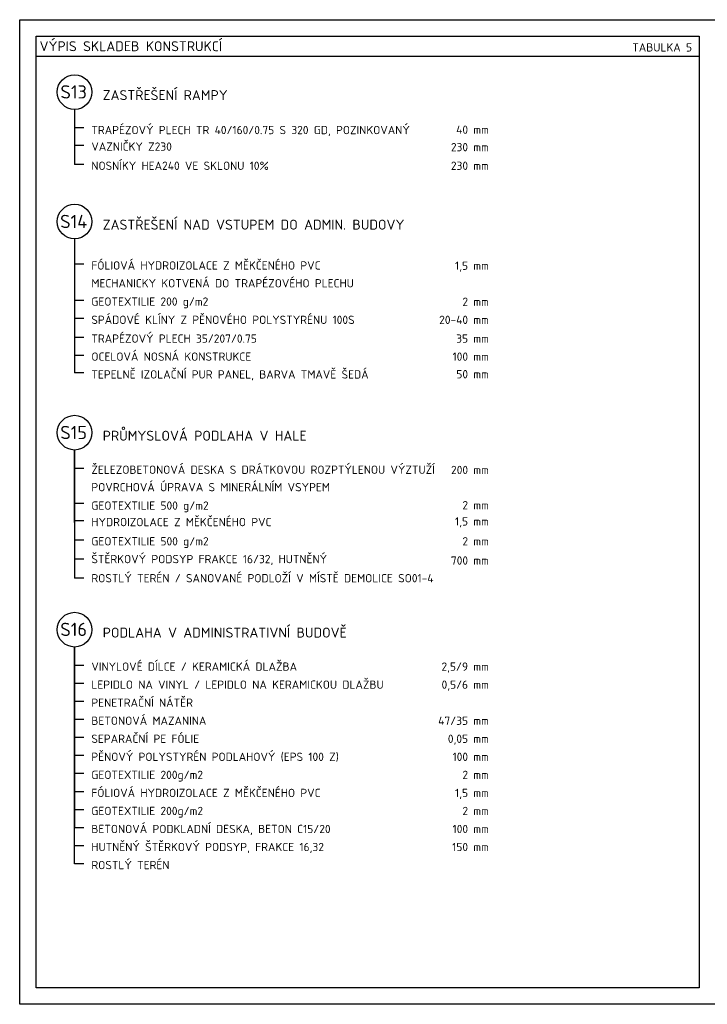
# Model space of a CAD drawing. Header units: millimetres. Extents: x -118752 to 407724, y -73278 to 155058.
# Tile 124 of 256: x -37402 to -27029, y 132517 to 147367. Entities that reach past the tile are written whole.
import ezdxf
from ezdxf.enums import TextEntityAlignment as Align

# ---------------------------------------------------------------- set-up
doc = ezdxf.new("R2010")
doc.units = ezdxf.units.MM
doc.header["$LTSCALE"] = 10
doc.layers.add('CKBE0RA2Y', color=3, linetype='Continuous')
for name, color, linetype, lineweight in [('CKTABULKY', 7, 'Continuous', 25), ('CKTEXTY_MALE', 3, 'Continuous', 18), ('pohledy', 7, 'Continuous', 25)]:
    doc.layers.add(name, color=color, linetype=linetype, lineweight=lineweight)
doc.styles.get("Standard").update_dxf_attribs({"font": 'isocpeur.ttf'})
doc.styles.add('TABULKY', font='isocpeur.ttf')

msp = doc.modelspace()

# ---------------------------------------------------------------- linework, layer by layer
at = {"layer": 'CKBE0RA2Y', "linetype": 'Continuous'}
for p, q in [((-36573.299, 146014.408), (-36573.299, 145182.344)), ((-36573.299, 144060.502), (-36573.299, 142039.035)), ((-36573.299, 139781.973), (-36573.299, 140877.368)), ((-36573.299, 140877.368), (-36573.299, 138942.898)), ((-36573.299, 137906.14), (-36573.299, 135179.883)), ((-36573.299, 134635.691), (-36573.299, 137906.14))]:
    msp.add_line(p, q, dxfattribs=at)
at = {"layer": 'CKBE0RA2Y'}
for p, q in [((-36432.501, 145735.3), (-36573.299, 145735.3)), ((-36432.501, 145471.969), (-36573.299, 145471.969)), ((-36432.501, 145182.344), (-36573.299, 145182.344)), ((-36432.501, 143678.622), (-36573.299, 143678.622)), ((-36432.501, 143134.43), (-36573.299, 143134.43)), ((-36432.501, 142858.828), (-36573.299, 142858.828)), ((-36432.501, 142576.215), (-36573.299, 142576.215)), ((-36432.501, 142304.119), (-36573.299, 142304.119)), ((-36432.501, 142039.035), (-36573.299, 142039.035)), ((-36432.501, 140598.261), (-36573.299, 140598.261)), ((-36432.501, 140071.597), (-36573.299, 140071.597)), ((-36432.501, 139808.266), (-36573.299, 139808.266)), ((-36432.501, 139518.641), (-36573.299, 139518.641)), ((-36432.501, 139230.77), (-36573.299, 139230.77)), ((-36432.501, 138942.898), (-36573.299, 138942.898)), ((-36432.501, 137628.746), (-36573.299, 137628.746)), ((-36432.501, 137356.65), (-36573.299, 137356.65)), ((-36432.501, 137084.554), (-36573.299, 137084.554)), ((-36432.501, 136812.458), (-36573.299, 136812.458)), ((-36432.501, 136540.362), (-36573.299, 136540.362)), ((-36432.501, 136268.266), (-36573.299, 136268.266)), ((-36432.501, 135996.17), (-36573.299, 135996.17)), ((-36432.501, 135724.074), (-36573.299, 135724.074)), ((-36432.501, 135451.978), (-36573.299, 135451.978)), ((-36432.501, 135179.883), (-36573.299, 135179.883)), ((-36432.501, 134907.787), (-36573.299, 134907.787)), ((-36432.501, 134635.691), (-36573.299, 134635.691))]:
    msp.add_line(p, q, dxfattribs=at)
for centre in [(-36573.299, 146275.964), (-36573.299, 144322.059), (-36573.299, 141138.925), (-36573.299, 138167.696)]:
    msp.add_circle(centre, 261.557, dxfattribs=at)
at = {"layer": 'CKTABULKY', "lineweight": 30}
msp.add_line((-37151.624, 146817.413), (-27151.624, 146817.413), dxfattribs=at)
at = {"layer": 'Defpoints'}
msp.add_lwpolyline([(-37401.624, 147367.413), (-26901.624, 147367.413), (-26901.624, 132517.413), (-37401.624, 132517.413)], close=True, dxfattribs=at)
at = {"layer": 'pohledy'}
msp.add_lwpolyline([(-37151.624, 147117.413), (-27151.624, 147117.413), (-27151.624, 132767.413), (-37151.624, 132767.413)], close=True, dxfattribs=at)

# ---------------------------------------------------------------- texts
at = {"layer": 'CKBE0RA2Y'}
for s, p in [('S13', (-36587.427, 146278.431)), ('S14', (-36587.427, 144324.526)), ('S15', (-36587.427, 141141.391)), ('S16', (-36587.427, 138171.877))]:
    msp.add_text(s, height=200, dxfattribs=at).set_placement(p, align=Align.MIDDLE_CENTER)
for s, p in [('ZASTŘEŠENÍ RAMPY', (-36148.843, 146109.947)), ('ZASTŘEŠENÍ NAD VSTUPEM DO ADMIN. BUDOVY', (-36148.843, 144156.041)), ('PRŮMYSLOVÁ PODLAHA V HALE', (-36148.843, 140972.907)), ('PODLAHA V ADMINISTRATIVNÍ BUDOVĚ', (-36148.843, 138003.392))]:
    msp.add_text(s, height=150, dxfattribs=at).set_placement(p, align=Align.BOTTOM_LEFT)
at = {"layer": 'CKTABULKY', "color": 6, "style": 'TABULKY'}
msp.add_text('VÝPIS SKLADEB KONSTRUKCÍ', height=150, dxfattribs=at).set_placement((-37101.624, 146892.413))
at = {"layer": 'CKTABULKY', "style": 'TABULKY'}
msp.add_text('TABULKA 5', height=125, dxfattribs=at).set_placement((-28160.666, 146887.001))
at = {"layer": 'CKTEXTY_MALE'}
for s, p in [('TRAPÉZOVÝ PLECH TR 40/160/0.75 S 320 GD, POZINKOVANÝ', (-36320.583, 145603.134)), ('VAZNIČKY Z230', (-36320.583, 145353.825)), ('NOSNÍKY HEA240 VE SKLONU 10%', (-36320.583, 145064.201)), ('FÓLIOVÁ HYDROIZOLACE Z MĚKČENÉHO PVC', (-36320.583, 143560.478)), ('MECHANICKY KOTVENÁ DO TRAPÉZOVÉHO PLECHU', (-36320.583, 143292.356)), ('GEOTEXTILIE 200 g/m2', (-36320.583, 143016.286)), ('SPÁDOVÉ KLÍNY Z PĚNOVÉHO POLYSTYRÉNU 100S', (-36320.583, 142740.685)), ('TRAPÉZOVÝ PLECH 35/207/0.75', (-36320.583, 142458.072)), ('OCELOVÁ NOSNÁ KONSTRUKCE', (-36320.583, 142185.976)), ('TEPELNĚ IZOLAČNÍ PUR PANEL, BARVA TMAVĚ ŠEDÁ ', (-36320.583, 141917.386)), ('ŽELEZOBETONOVÁ DESKA S DRÁTKOVOU ROZPTÝLENOU VÝZTUŽÍ', (-36320.583, 140480.117)), ('POVRCHOVÁ ÚPRAVA S MINERÁLNÍM VSYPEM', (-36320.583, 140216.786)), ('GEOTEXTILIE 500 g/m2', (-36320.583, 139939.431)), ('HYDROIZOLACE Z MĚKČENÉHO PVC', (-36320.583, 139690.122)), ('GEOTEXTILIE 500 g/m2', (-36320.583, 139400.498)), ('ŠTĚRKOVÝ PODSYP FRAKCE 16/32, HUTNĚNÝ', (-36320.583, 139131.908)), ('ROSTLÝ TERÉN / SANOVANÉ PODLOŽÍ V MÍSTĚ DEMOLICE SO01-4', (-36320.583, 138844.036)), ('VINYLOVÉ DÍLCE / KERAMICKÁ DLAŽBA', (-36320.583, 137510.602)), ('LEPIDLO NA VINYL / LEPIDLO NA KERAMICKOU DLAŽBU', (-36320.583, 137238.506)), ('PENETRAČNÍ NÁTĚR', (-36320.583, 136966.411)), ('BETONOVÁ MAZANINA', (-36320.583, 136694.315)), ('SEPARAČNÍ PE FÓLIE', (-36320.583, 136422.219)), ('PĚNOVÝ POLYSTYRÉN PODLAHOVÝ (EPS 100 Z)', (-36320.583, 136150.123)), ('GEOTEXTILIE 200g/m2', (-36320.583, 135878.027)), ('FÓLIOVÁ HYDROIZOLACE Z MĚKČENÉHO PVC', (-36320.583, 135605.931)), ('GEOTEXTILIE 200g/m2', (-36320.583, 135333.835)), ('BETONOVÁ PODKLADNÍ DESKA, BETON C15/20', (-36320.583, 135061.739)), ('HUTNĚNÝ ŠTĚRKOVÝ PODSYP, FRAKCE 16,32', (-36320.583, 134789.643)), ('ROSTLÝ TERÉN', (-36320.583, 134517.547))]:
    msp.add_text(s, height=125, dxfattribs=at).set_placement(p, align=Align.BOTTOM_LEFT)
for s, p in [('40 mm', (-30323.309, 145608.393)), ('230 mm', (-30323.309, 145345.061)), ('230 mm', (-30323.309, 145064.201)), ('1,5 mm', (-30323.309, 143556.973)), ('2 mm', (-30323.309, 143012.781)), ('20-40 mm', (-30323.309, 142740.685)), ('35 mm', (-30323.309, 142458.072)), ('100 mm', (-30323.309, 142185.976)), ('50 mm', (-30323.309, 141920.891)), ('200 mm', (-30323.309, 140476.611)), ('2 mm', (-30323.309, 139944.69)), ('1,5 mm', (-30323.309, 139700.079)), ('2 mm', (-30323.309, 139400.498)), ('700 mm', (-30323.309, 139110.873)), ('2,5/9 mm', (-30323.309, 137510.602)), ('0,5/6 mm', (-30323.309, 137238.506)), ('47/35 mm', (-30323.309, 136694.315)), ('0,05 mm', (-30323.309, 136422.219)), ('100 mm', (-30323.309, 136150.123)), ('2 mm', (-30323.309, 135878.027)), ('1,5 mm', (-30323.309, 135605.931)), ('2 mm', (-30323.309, 135333.835)), ('100 mm', (-30323.309, 135061.739)), ('150 mm', (-30323.309, 134789.643))]:
    msp.add_text(s, height=125, dxfattribs=at).set_placement(p, align=Align.BOTTOM_RIGHT)

doc.saveas('drawing.dxf')
